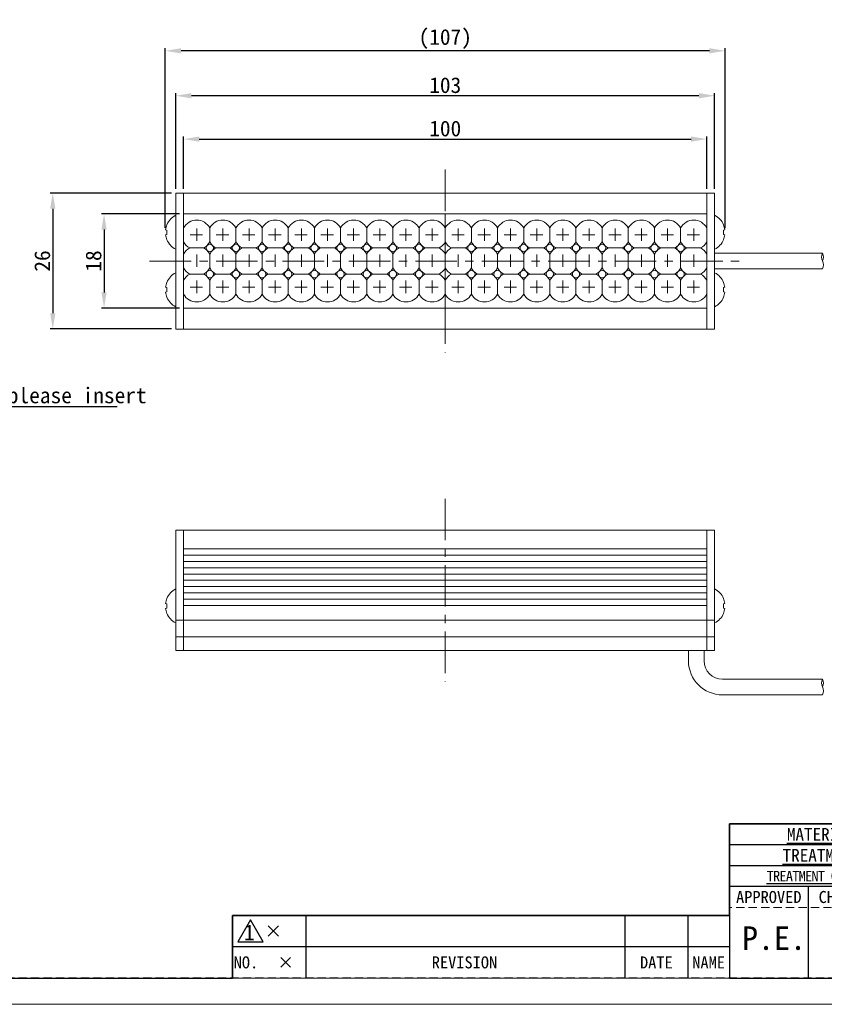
# Model space of a CAD drawing. Header units: millimetres. Extents: x -201 to 202, y 143 to 428.
# Tile 2 of 7: x -119 to 35, y 143 to 331. Entities that reach past the tile are written whole.
import ezdxf
from ezdxf import colors
from ezdxf.entities.mleader import LeaderData, LeaderLine
from ezdxf.enums import TextEntityAlignment as Align
from ezdxf.math import Vec2, Vec3

# ---------------------------------------------------------------- set-up
doc = ezdxf.new("R2010")
doc.units = ezdxf.units.MM
doc.header["$LTSCALE"] = 0.25
doc.linetypes.add('CENTER', pattern=[50.8, 31.75, -6.35, 6.35, -6.35])
doc.linetypes.add('HIDDEN', pattern=[9.525, 6.35, -3.175])
for name, color, linetype, lineweight in [('BASE', 7, 'Continuous', 20), ('CABLE', 7, 'Continuous', 20), ('CENTER', 1, 'CENTER', 9), ('DIMENSION', 6, 'Continuous', 9), ('LED LENS', 7, 'Continuous', 20), ('MXB8146', 7, 'Continuous', 20), ('SIDE PLATE', 7, 'Continuous', 20)]:
    doc.layers.add(name, color=color, linetype=linetype, lineweight=lineweight)
doc.layers.add('EMPTY LINE', color=252, linetype='Continuous', lineweight=0, plot=False)
doc.layers.add('FORM', color=7, linetype='Continuous')
doc.styles.add('VS Standard', font='msgothic.ttc', dxfattribs={"height": 3})
doc.styles.add('VS Standard(小)', font='txt', dxfattribs={"height": 2.4})
doc.dimstyles.new('VS Standard x1', dxfattribs={"dimtxt": 3, "dimasz": 3, "dimexe": 0.5, "dimexo": 0.8, "dimgap": 0.5, "dimtad": 3, "dimrnd": 0.0001, "dimzin": 9, "dimdsep": 46, "dimtxsty": 'VS Standard', "dimcen": 0, "dimaunit": 1, "dimadec": 0, "dimazin": 2, "dimtfac": 1, "dimtmove": 0, "dimatfit": 2, "dimfxl": 1, "dimtolj": 1, "dimtzin": 0, "dimarcsym": 0})

# ---------------------------------------------------------------- blocks, each defined once
blk = doc.blocks.new('表題欄金物用_ver2.0.0')
at = {"layer": 'FORM', "color": 0}
for p, q in [((-11, 40.5), (-191, 40.5)), ((-191, 40.5), (-191, 28.5)), ((-39, 36.5), (-191, 36.5)), ((-39, 32.5), (-191, 32.5)), ((-11, 28.5), (-191, 28.5)), ((-191, 28.5), (-191, 11)), ((-176, 28.5), (-176, 11)), ((-272, 23), (-286, 23)), ((-286, 23), (-286, 17)), ((-211, 23), (-272, 23)), ((-272, 23), (-272, 17)), ((-211, 23), (-211, 17)), ((-199, 23), (-211, 23)), ((-199, 23), (-199, 17)), ((-191, 23), (-199, 23)), ((-279.19, 21), (-277.19, 19)), ((-279.19, 19), (-277.19, 21)), ((-286, 17), (-286, 11)), ((-272, 17), (-286, 17)), ((-272, 17), (-272, 11)), ((-211, 17), (-272, 17)), ((-211, 17), (-211, 11)), ((-199, 17), (-211, 17)), ((-199, 17), (-199, 11)), ((-191, 17), (-199, 17)), ((-191, 11), (-11, 11))]:
    blk.add_line(p, q, dxfattribs=at)
at = {"layer": 'FORM', "color": 0, "linetype": 'HIDDEN', "lineweight": 9}
blk.add_line((-131, 24.5), (-191, 24.5), dxfattribs=at)
at = {"layer": 'FORM', "color": 0, "lineweight": 15}
blk.add_line((-191, 11), (-286, 11), dxfattribs=at)
at = {"layer": 'FORM', "color": 0}
blk.add_lwpolyline([(-282.58, 22.13), (-285.01, 17.93), (-280.16, 17.93)], close=True, dxfattribs=at)
at = {"layer": 'FORM', "color": 0, "attachment_point": 5}
for s, insert, char_height, width, style in [('{\\LMATERIAL}', (-173.5, 38.5), 2.4, 36.5, 'VS Standard(小)'), ('{\\LTREATMENT}', (-173.5, 34.5), 2.4, 36.5, 'VS Standard(小)'), ('{\\T0.9;\\LTREATMENT CONTACT}', (-173.5, 30.5), 2, 36.5, 'VS Standard(小)'), ('{\\fＭＳ ゴシック|b0|i0|c128|p49;APPROVED}', (-183.5, 26.5), 2.3, 15, 'VS Standard'), ('{\\fＭＳ ゴシック|b0|i0|c128|p49;CHECKED}', (-168.5, 26.5), 2.3, 15, 'VS Standard'), ('NO.', (-283.44, 14), 2.3, 14, 'VS Standard'), ('REVISION', (-241.67, 14), 2.3, 46, 'VS Standard'), ('{\\fMS Gothic|b0|i0|c128|p49;DATE}', (-204.99, 14), 2.3, 12, 'VS Standard'), ('NAME', (-195, 14), 2.3, 8, 'VS Standard'), ('\\pxi-3,l4,t4;×^I', (-276.99, 14), 2.3, 14, 'VS Standard')]:
    blk.add_mtext(s, dxfattribs=dict(at, insert=insert, char_height=char_height, width=width, style=style))
at = {"layer": 'FORM', "color": 0, "insert": (-282.79, 19.73), "char_height": 3, "attachment_point": 5, "style": 'VS Standard'}
blk.add_mtext('1', dxfattribs=at)
at = {"layer": 'FORM', "color": 0}
for tag, height, style, p in [('材料', 2.8, 'VS Standard', (-133, 38.5)), ('一般面取', 2.8, 'VS Standard', (-57, 38.5)), ('処理', 2.8, 'VS Standard', (-133, 34.5)), ('仕上', 2.8, 'VS Standard', (-57, 34.5)), ('処理接点', 2.8, 'VS Standard', (-133, 30.5)), ('偏芯', 2.8, 'VS Standard', (-57, 30.5)), ('一般公差', 2.4, 'VS Standard(小)', (-106, 26.31)), ('適用（機種名）', 3.6, 'VS Standard', (-44.75, 24.75)), ('角度', 2.4, 'VS Standard(小)', (-106, 21.94)), ('NAME', 3.5, 'VS Standard', (-44.75, 18.5)), ('SCALE', 2.4, 'VS Standard(小)', (-106, 17.56)), ('DRAW_NO.', 3.5, 'VS Standard', (-44.75, 13.5)), ('DATE', 2.4, 'VS Standard(小)', (-106, 13.19))]:
    blk.add_attdef(tag, text='', height=height, dxfattribs=dict(at, style=style)).set_placement(p, align=Align.MIDDLE_CENTER)
at = {"layer": 'FORM', "color": 0, "style": 'VS Standard'}
for tag, p in [('APPROVED', (-182.5, 15.06)), ('CHECKED', (-167.5, 15.18)), ('DESIGNED', (-152.5, 15.09)), ('DRAWN', (-137.5, 15.23))]:
    blk.add_attdef(tag, text='', height=4.5, dxfattribs=at).set_placement(p, align=Align.BOTTOM_CENTER)
blk = doc.blocks.new('*D108')
at = {"layer": 'Defpoints', "color": 0}
for p in [(12.15, 308.19), (-87.85, 297.88), (12.15, 297.88)]:
    blk.add_point(p, dxfattribs=at)
at = {"layer": 'DIMENSION', "color": 0, "lineweight": -2}
for p, q in [((-87.85, 298.68), (-87.85, 308.69)), ((-84.85, 308.19), (9.15, 308.19)), ((12.15, 298.68), (12.15, 308.69))]:
    blk.add_line(p, q, dxfattribs=at)
at = {"layer": 'DIMENSION', "color": 0}
for points in [[(-84.85, 308.69), (-84.85, 307.69), (-87.85, 308.19)], [(9.15, 307.69), (9.15, 308.69), (12.15, 308.19)]]:
    blk.add_solid(points, dxfattribs=at)
at = {"layer": 'DIMENSION', "color": 0, "insert": (-37.85, 310.19), "char_height": 3, "attachment_point": 5, "style": 'VS Standard'}
blk.add_mtext('\\A1;100', dxfattribs=at)
blk = doc.blocks.new('*D109')
at = {"layer": 'Defpoints', "color": 0}
for p in [(-89.35, 316.48), (-89.35, 297.88), (13.65, 297.88)]:
    blk.add_point(p, dxfattribs=at)
at = {"layer": 'DIMENSION', "color": 0, "lineweight": -2}
for p, q in [((-89.35, 298.68), (-89.35, 316.98)), ((10.65, 316.48), (-86.35, 316.48)), ((13.65, 298.68), (13.65, 316.98))]:
    blk.add_line(p, q, dxfattribs=at)
at = {"layer": 'DIMENSION', "color": 0}
for points in [[(-86.35, 316.98), (-86.35, 315.98), (-89.35, 316.48)], [(10.65, 315.98), (10.65, 316.98), (13.65, 316.48)]]:
    blk.add_solid(points, dxfattribs=at)
at = {"layer": 'DIMENSION', "color": 0, "insert": (-37.85, 318.48), "char_height": 3, "attachment_point": 5, "style": 'VS Standard'}
blk.add_mtext('\\A1;103', dxfattribs=at)
blk = doc.blocks.new('*D110')
at = {"layer": 'Defpoints', "color": 0}
for p in [(-91.35, 325.07), (-91.35, 290.42), (15.65, 290.39)]:
    blk.add_point(p, dxfattribs=at)
at = {"layer": 'DIMENSION', "color": 0, "lineweight": -2}
for p, q in [((-91.35, 291.22), (-91.35, 325.57)), ((12.65, 325.07), (-88.35, 325.07)), ((15.65, 291.19), (15.65, 325.57))]:
    blk.add_line(p, q, dxfattribs=at)
at = {"layer": 'DIMENSION', "color": 0}
for points in [[(-88.35, 325.57), (-88.35, 324.57), (-91.35, 325.07)], [(12.65, 324.57), (12.65, 325.57), (15.65, 325.07)]]:
    blk.add_solid(points, dxfattribs=at)
at = {"layer": 'DIMENSION', "color": 0, "insert": (-37.85, 327.32), "char_height": 3, "attachment_point": 5, "style": 'VS Standard'}
blk.add_mtext('\\A1;\\A1;(107)', dxfattribs=at)
blk = doc.blocks.new('*D111')
at = {"layer": 'Defpoints', "color": 0}
for p in [(-89.35, 297.88), (-112.86, 271.88), (-89.35, 271.88)]:
    blk.add_point(p, dxfattribs=at)
at = {"layer": 'DIMENSION', "color": 0, "lineweight": -2}
for p, q in [((-90.15, 297.88), (-113.36, 297.88)), ((-112.86, 294.88), (-112.86, 274.88)), ((-90.15, 271.88), (-113.36, 271.88))]:
    blk.add_line(p, q, dxfattribs=at)
at = {"layer": 'DIMENSION', "color": 0}
for points in [[(-112.36, 294.88), (-113.36, 294.88), (-112.86, 297.88)], [(-113.36, 274.88), (-112.36, 274.88), (-112.86, 271.88)]]:
    blk.add_solid(points, dxfattribs=at)
at = {"layer": 'DIMENSION', "color": 0, "insert": (-114.86, 284.88), "char_height": 3, "attachment_point": 5, "rotation": 90, "style": 'VS Standard'}
blk.add_mtext('\\A1;26', dxfattribs=at)
blk = doc.blocks.new('*D112')
at = {"layer": 'Defpoints', "color": 0}
for p in [(-87.85, 293.88), (-103.06, 275.88), (-87.85, 275.88)]:
    blk.add_point(p, dxfattribs=at)
at = {"layer": 'DIMENSION', "color": 0, "lineweight": -2}
for p, q in [((-88.65, 293.88), (-103.56, 293.88)), ((-103.06, 290.88), (-103.06, 278.88)), ((-88.65, 275.88), (-103.56, 275.88))]:
    blk.add_line(p, q, dxfattribs=at)
at = {"layer": 'DIMENSION', "color": 0}
for points in [[(-102.56, 290.88), (-103.56, 290.88), (-103.06, 293.88)], [(-103.56, 278.88), (-102.56, 278.88), (-103.06, 275.88)]]:
    blk.add_solid(points, dxfattribs=at)
at = {"layer": 'DIMENSION', "color": 0, "insert": (-105.06, 284.88), "char_height": 3, "attachment_point": 5, "rotation": 90, "style": 'VS Standard'}
blk.add_mtext('\\A1;18', dxfattribs=at)

msp = doc.modelspace()

# ---------------------------------------------------------------- linework, layer by layer
at = {"layer": 'BASE'}
for p, q in [((-87.851, 271.875), (-87.851, 297.875)), ((-87.851, 297.875), (12.149, 297.875)), ((-87.851, 297.875), (-87.851, 271.875)), ((12.149, 297.875), (12.149, 271.875)), ((12.149, 293.875), (-87.851, 293.875)), ((-37.851, 293.875), (-87.851, 293.875)), ((12.149, 293.875), (-37.851, 293.875)), ((-87.851, 275.875), (12.149, 275.875)), ((-87.851, 275.875), (-37.851, 275.875)), ((-37.851, 275.875), (12.149, 275.875)), ((12.149, 271.875), (-87.851, 271.875)), ((-87.851, 233.422), (12.149, 233.422)), ((-87.851, 210.422), (-87.851, 233.422)), ((-87.851, 233.422), (-87.851, 210.422)), ((12.149, 233.422), (12.149, 210.422)), ((12.149, 233.422), (12.149, 210.422)), ((12.149, 229.822), (-87.851, 229.822)), ((-87.851, 228.622), (12.149, 228.622)), ((12.149, 227.422), (-87.851, 227.422)), ((-87.851, 226.222), (12.149, 226.222)), ((12.149, 225.022), (-87.851, 225.022)), ((-87.851, 223.822), (12.149, 223.822)), ((12.149, 222.622), (-87.851, 222.622)), ((-87.851, 221.422), (12.149, 221.422)), ((12.149, 220.222), (-87.851, 220.222)), ((-87.851, 219.022), (12.149, 219.022)), ((12.149, 216.222), (-87.851, 216.222)), ((-87.851, 213.022), (12.149, 213.022)), ((12.149, 210.422), (-87.851, 210.422))]:
    msp.add_line(p, q, dxfattribs=at)
at = {"layer": 'CABLE'}
for p, q in [((34.26, 286.375), (13.649, 286.375)), ((13.649, 283.375), (34.26, 283.375)), ((8.649, 210.422), (8.649, 208.422)), ((11.649, 208.422), (11.649, 210.422)), ((34.26, 204.922), (15.149, 204.922)), ((15.148, 201.922), (34.26, 201.922))]:
    msp.add_line(p, q, dxfattribs=at)
for centre, radius, start, end in [((35.526, 285.638), 1.465, 149.79641, 210.20359), ((32.994, 285.638), 1.465, 329.79641, 30.20359), ((32.898, 284.138), 1.562, 330.75212, 29.24788), ((15.149, 208.422), 6.5, 180, 270), ((15.149, 208.422), 3.5, 180, 270), ((35.526, 204.185), 1.465, 149.79641, 210.20359), ((32.994, 204.185), 1.465, 329.79641, 30.20359), ((32.898, 202.685), 1.562, 330.75211, 29.24789)]:
    msp.add_arc(centre, radius, start, end, dxfattribs=at)
at = {"layer": 'CENTER'}
for p, q in [((-37.851, 302.375), (-37.851, 267.375)), ((-94.351, 284.875), (18.649, 284.875)), ((-37.851, 239.422), (-37.851, 204.422))]:
    msp.add_line(p, q, dxfattribs=at)
at = {"layer": 'CENTER', "ltscale": 0.3}
for p, q in [((-85.351, 291.125), (-85.351, 288.625)), ((-80.351, 291.125), (-80.351, 288.625)), ((-75.351, 291.125), (-75.351, 288.625)), ((-70.351, 291.125), (-70.351, 288.625)), ((-65.351, 291.125), (-65.351, 288.625)), ((-60.351, 291.125), (-60.351, 288.625)), ((-55.351, 291.125), (-55.351, 288.625)), ((-50.351, 291.125), (-50.351, 288.625)), ((-45.351, 291.125), (-45.351, 288.625)), ((-40.351, 291.125), (-40.351, 288.625)), ((-35.351, 291.125), (-35.351, 288.625)), ((-30.351, 291.125), (-30.351, 288.625)), ((-25.351, 291.125), (-25.351, 288.625)), ((-20.351, 291.125), (-20.351, 288.625)), ((-15.351, 291.125), (-15.351, 288.625)), ((-10.351, 291.125), (-10.351, 288.625)), ((-5.351, 291.125), (-5.351, 288.625)), ((-0.351, 291.125), (-0.351, 288.625)), ((4.649, 291.125), (4.649, 288.625)), ((9.649, 291.125), (9.649, 288.625)), ((-86.601, 289.875), (-84.101, 289.875)), ((-81.601, 289.875), (-79.101, 289.875)), ((-76.601, 289.875), (-74.101, 289.875)), ((-71.601, 289.875), (-69.101, 289.875)), ((-66.601, 289.875), (-64.101, 289.875)), ((-61.601, 289.875), (-59.101, 289.875)), ((-56.601, 289.875), (-54.101, 289.875)), ((-51.601, 289.875), (-49.101, 289.875)), ((-46.601, 289.875), (-44.101, 289.875)), ((-41.601, 289.875), (-39.101, 289.875)), ((-36.601, 289.875), (-34.101, 289.875)), ((-31.601, 289.875), (-29.101, 289.875)), ((-26.601, 289.875), (-24.101, 289.875)), ((-21.601, 289.875), (-19.101, 289.875)), ((-16.601, 289.875), (-14.101, 289.875)), ((-11.601, 289.875), (-9.101, 289.875)), ((-6.601, 289.875), (-4.101, 289.875)), ((-1.601, 289.875), (0.899, 289.875)), ((3.399, 289.875), (5.899, 289.875)), ((8.399, 289.875), (10.899, 289.875)), ((-85.351, 286.125), (-85.351, 283.625)), ((-80.351, 286.125), (-80.351, 283.625)), ((-75.351, 286.125), (-75.351, 283.625)), ((-70.351, 286.125), (-70.351, 283.625)), ((-65.351, 286.125), (-65.351, 283.625)), ((-60.351, 286.125), (-60.351, 283.625)), ((-55.351, 286.125), (-55.351, 283.625)), ((-50.351, 286.125), (-50.351, 283.625)), ((-45.351, 286.125), (-45.351, 283.625)), ((-40.351, 286.125), (-40.351, 283.625)), ((-35.351, 286.125), (-35.351, 283.625)), ((-30.351, 286.125), (-30.351, 283.625)), ((-25.351, 286.125), (-25.351, 283.625)), ((-20.351, 286.125), (-20.351, 283.625)), ((-15.351, 286.125), (-15.351, 283.625)), ((-10.351, 286.125), (-10.351, 283.625)), ((-5.351, 286.125), (-5.351, 283.625)), ((-0.351, 286.125), (-0.351, 283.625)), ((4.649, 286.125), (4.649, 283.625)), ((9.649, 286.125), (9.649, 283.625)), ((-85.351, 281.125), (-85.351, 278.625)), ((-80.351, 281.125), (-80.351, 278.625)), ((-75.351, 281.125), (-75.351, 278.625)), ((-70.351, 281.125), (-70.351, 278.625)), ((-65.351, 281.125), (-65.351, 278.625)), ((-60.351, 281.125), (-60.351, 278.625)), ((-55.351, 281.125), (-55.351, 278.625)), ((-50.351, 281.125), (-50.351, 278.625)), ((-45.351, 281.125), (-45.351, 278.625)), ((-40.351, 281.125), (-40.351, 278.625)), ((-35.351, 281.125), (-35.351, 278.625)), ((-30.351, 281.125), (-30.351, 278.625)), ((-25.351, 281.125), (-25.351, 278.625)), ((-20.351, 281.125), (-20.351, 278.625)), ((-15.351, 281.125), (-15.351, 278.625)), ((-10.351, 281.125), (-10.351, 278.625)), ((-5.351, 281.125), (-5.351, 278.625)), ((-0.351, 281.125), (-0.351, 278.625)), ((4.649, 281.125), (4.649, 278.625)), ((9.649, 281.125), (9.649, 278.625)), ((-86.601, 279.875), (-84.101, 279.875)), ((-81.601, 279.875), (-79.101, 279.875)), ((-76.601, 279.875), (-74.101, 279.875)), ((-71.601, 279.875), (-69.101, 279.875)), ((-66.601, 279.875), (-64.101, 279.875)), ((-61.601, 279.875), (-59.101, 279.875)), ((-56.601, 279.875), (-54.101, 279.875)), ((-51.601, 279.875), (-49.101, 279.875)), ((-46.601, 279.875), (-44.101, 279.875)), ((-41.601, 279.875), (-39.101, 279.875)), ((-36.601, 279.875), (-34.101, 279.875)), ((-31.601, 279.875), (-29.101, 279.875)), ((-26.601, 279.875), (-24.101, 279.875)), ((-21.601, 279.875), (-19.101, 279.875)), ((-16.601, 279.875), (-14.101, 279.875)), ((-11.601, 279.875), (-9.101, 279.875)), ((-6.601, 279.875), (-4.101, 279.875)), ((-1.601, 279.875), (0.899, 279.875)), ((3.399, 279.875), (5.899, 279.875)), ((8.399, 279.875), (10.899, 279.875))]:
    msp.add_line(p, q, dxfattribs=at)
at = {"layer": 'EMPTY LINE'}
msp.add_line((-201.5, 142.75), (201.5, 142.75), dxfattribs=at)
at = {"layer": 'FORM', "linetype": 'HIDDEN'}
msp.add_lwpolyline([(-196.5, 422.75), (196.5, 422.75), (196.5, 147.75), (-196.5, 147.75)], close=True, dxfattribs=at)
at = {"layer": 'FORM'}
msp.add_lwpolyline([(-196.5, 422.75), (-196.5, 147.75), (-78.5, 147.75), (-78.5, 159.75), (16.5, 159.75), (16.5, 177.25), (196.5, 177.25), (196.5, 422.75), (-196.5, 422.75)], close=True, dxfattribs=at)
at = {"layer": 'LED LENS'}
for p, q in [((-87.851, 293.875), (-87.851, 275.875)), ((-87.851, 293.875), (-87.851, 275.875)), ((-87.851, 293.875), (-87.851, 291.198)), ((-37.851, 293.875), (-37.851, 275.875)), ((-37.851, 293.875), (-37.851, 275.875)), ((-37.851, 291.198), (-37.851, 293.875)), ((-37.851, 293.875), (-37.851, 275.875)), ((-37.851, 293.875), (-37.851, 275.875)), ((-37.851, 293.875), (-37.851, 291.198)), ((12.149, 291.198), (12.149, 293.875)), ((-87.851, 288.553), (-87.851, 291.198)), ((-82.851, 291.198), (-82.851, 289.875)), ((-77.851, 291.198), (-77.851, 289.875)), ((-72.851, 291.198), (-72.851, 289.875)), ((-67.851, 291.198), (-67.851, 289.875)), ((-62.851, 291.198), (-62.851, 289.875)), ((-57.851, 291.198), (-57.851, 289.875)), ((-52.851, 291.198), (-52.851, 289.875)), ((-47.851, 291.198), (-47.851, 289.875)), ((-42.851, 291.198), (-42.851, 289.875)), ((-37.851, 291.198), (-37.851, 289.875)), ((-37.851, 288.553), (-37.851, 291.198)), ((-32.851, 291.198), (-32.851, 289.875)), ((-27.851, 291.198), (-27.851, 289.875)), ((-22.851, 291.198), (-22.851, 289.875)), ((-17.851, 291.198), (-17.851, 289.875)), ((-12.851, 291.198), (-12.851, 289.875)), ((-7.851, 291.198), (-7.851, 289.875)), ((-2.851, 291.198), (-2.851, 289.875)), ((2.149, 291.198), (2.149, 289.875)), ((7.149, 291.198), (7.149, 289.875)), ((12.149, 291.198), (12.149, 289.875)), ((-87.851, 288.553), (-87.851, 286.198)), ((-82.851, 289.875), (-82.851, 288.553)), ((-77.851, 289.875), (-77.851, 288.553)), ((-72.851, 289.875), (-72.851, 288.553)), ((-67.851, 289.875), (-67.851, 288.553)), ((-62.851, 289.875), (-62.851, 288.553)), ((-57.851, 289.875), (-57.851, 288.553)), ((-52.851, 289.875), (-52.851, 288.553)), ((-47.851, 289.875), (-47.851, 288.553)), ((-42.851, 289.875), (-42.851, 288.553)), ((-37.851, 289.875), (-37.851, 288.553)), ((-37.851, 286.198), (-37.851, 288.553)), ((-37.851, 288.553), (-37.851, 286.198)), ((-32.851, 289.875), (-32.851, 288.553)), ((-27.851, 289.875), (-27.851, 288.553)), ((-22.851, 289.875), (-22.851, 288.553)), ((-17.851, 289.875), (-17.851, 288.553)), ((-12.851, 289.875), (-12.851, 288.553)), ((-7.851, 289.875), (-7.851, 288.553)), ((-2.851, 289.875), (-2.851, 288.553)), ((2.149, 289.875), (2.149, 288.553)), ((7.149, 289.875), (7.149, 288.553)), ((12.149, 289.875), (12.149, 288.553)), ((12.149, 286.198), (12.149, 288.553)), ((-87.851, 283.553), (-87.851, 286.198)), ((-86.674, 287.375), (-84.028, 287.375)), ((-82.851, 286.198), (-82.851, 284.875)), ((-81.674, 287.375), (-79.028, 287.375)), ((-77.851, 286.198), (-77.851, 284.875)), ((-76.674, 287.375), (-74.028, 287.375)), ((-72.851, 286.198), (-72.851, 284.875)), ((-71.674, 287.375), (-69.028, 287.375)), ((-67.851, 286.198), (-67.851, 284.875)), ((-66.674, 287.375), (-64.028, 287.375)), ((-62.851, 286.198), (-62.851, 284.875)), ((-61.674, 287.375), (-59.028, 287.375)), ((-57.851, 286.198), (-57.851, 284.875)), ((-56.674, 287.375), (-54.028, 287.375)), ((-52.851, 286.198), (-52.851, 284.875)), ((-51.674, 287.375), (-49.028, 287.375)), ((-47.851, 286.198), (-47.851, 284.875)), ((-46.674, 287.375), (-44.028, 287.375)), ((-42.851, 286.198), (-42.851, 284.875)), ((-41.674, 287.375), (-39.028, 287.375)), ((-37.851, 286.198), (-37.851, 284.875)), ((-37.851, 283.553), (-37.851, 286.198)), ((-36.674, 287.375), (-34.028, 287.375)), ((-32.851, 286.198), (-32.851, 284.875)), ((-31.674, 287.375), (-29.028, 287.375)), ((-27.851, 286.198), (-27.851, 284.875)), ((-26.674, 287.375), (-24.028, 287.375)), ((-22.851, 286.198), (-22.851, 284.875)), ((-21.674, 287.375), (-19.028, 287.375)), ((-17.851, 286.198), (-17.851, 284.875)), ((-16.674, 287.375), (-14.028, 287.375)), ((-12.851, 286.198), (-12.851, 284.875)), ((-11.674, 287.375), (-9.028, 287.375)), ((-7.851, 286.198), (-7.851, 284.875)), ((-6.674, 287.375), (-4.028, 287.375)), ((-2.851, 286.198), (-2.851, 284.875)), ((-1.674, 287.375), (0.972, 287.375)), ((2.149, 286.198), (2.149, 284.875)), ((3.326, 287.375), (5.972, 287.375)), ((7.149, 286.198), (7.149, 284.875)), ((8.326, 287.375), (10.972, 287.375)), ((12.149, 286.198), (12.149, 284.875)), ((-82.851, 284.875), (-82.851, 283.553)), ((-77.851, 284.875), (-77.851, 283.553)), ((-72.851, 284.875), (-72.851, 283.553)), ((-67.851, 284.875), (-67.851, 283.553)), ((-62.851, 284.875), (-62.851, 283.553)), ((-57.851, 284.875), (-57.851, 283.553)), ((-52.851, 284.875), (-52.851, 283.553)), ((-47.851, 284.875), (-47.851, 283.553)), ((-42.851, 284.875), (-42.851, 283.553)), ((-37.851, 284.875), (-37.851, 283.553)), ((-32.851, 284.875), (-32.851, 283.553)), ((-27.851, 284.875), (-27.851, 283.553)), ((-22.851, 284.875), (-22.851, 283.553)), ((-17.851, 284.875), (-17.851, 283.553)), ((-12.851, 284.875), (-12.851, 283.553)), ((-7.851, 284.875), (-7.851, 283.553)), ((-2.851, 284.875), (-2.851, 283.553)), ((2.149, 284.875), (2.149, 283.553)), ((7.149, 284.875), (7.149, 283.553)), ((12.149, 284.875), (12.149, 283.553)), ((-87.851, 283.553), (-87.851, 281.198)), ((-37.851, 281.198), (-37.851, 283.553)), ((-37.851, 283.553), (-37.851, 281.198)), ((12.149, 281.198), (12.149, 283.553)), ((-87.851, 278.553), (-87.851, 281.198)), ((-84.028, 282.375), (-86.674, 282.375)), ((-82.851, 279.875), (-82.851, 281.198)), ((-81.674, 282.375), (-79.028, 282.375)), ((-77.851, 281.198), (-77.851, 279.875)), ((-76.674, 282.375), (-74.028, 282.375)), ((-72.851, 281.198), (-72.851, 279.875)), ((-71.674, 282.375), (-69.028, 282.375)), ((-67.851, 281.198), (-67.851, 279.875)), ((-66.674, 282.375), (-64.028, 282.375)), ((-62.851, 281.198), (-62.851, 279.875)), ((-61.674, 282.375), (-59.028, 282.375)), ((-57.851, 281.198), (-57.851, 279.875)), ((-56.674, 282.375), (-54.028, 282.375)), ((-52.851, 281.198), (-52.851, 279.875)), ((-51.674, 282.375), (-49.028, 282.375)), ((-47.851, 281.198), (-47.851, 279.875)), ((-46.674, 282.375), (-44.028, 282.375)), ((-42.851, 281.198), (-42.851, 279.875)), ((-41.674, 282.375), (-39.028, 282.375)), ((-37.851, 281.198), (-37.851, 279.875)), ((-37.851, 278.553), (-37.851, 281.198)), ((-34.028, 282.375), (-36.674, 282.375)), ((-32.851, 279.875), (-32.851, 281.198)), ((-31.674, 282.375), (-29.028, 282.375)), ((-27.851, 281.198), (-27.851, 279.875)), ((-26.674, 282.375), (-24.028, 282.375)), ((-22.851, 281.198), (-22.851, 279.875)), ((-21.674, 282.375), (-19.028, 282.375)), ((-17.851, 281.198), (-17.851, 279.875)), ((-16.674, 282.375), (-14.028, 282.375)), ((-12.851, 281.198), (-12.851, 279.875)), ((-11.674, 282.375), (-9.028, 282.375)), ((-7.851, 281.198), (-7.851, 279.875)), ((-6.674, 282.375), (-4.028, 282.375)), ((-2.851, 281.198), (-2.851, 279.875)), ((-1.674, 282.375), (0.972, 282.375)), ((2.149, 281.198), (2.149, 279.875)), ((3.326, 282.375), (5.972, 282.375)), ((7.149, 281.198), (7.149, 279.875)), ((8.326, 282.375), (10.972, 282.375)), ((12.149, 281.198), (12.149, 279.875)), ((-82.851, 278.553), (-82.851, 279.875)), ((-77.851, 279.875), (-77.851, 278.553)), ((-72.851, 279.875), (-72.851, 278.553)), ((-67.851, 279.875), (-67.851, 278.553)), ((-62.851, 279.875), (-62.851, 278.553)), ((-57.851, 279.875), (-57.851, 278.553)), ((-52.851, 279.875), (-52.851, 278.553)), ((-47.851, 279.875), (-47.851, 278.553)), ((-42.851, 279.875), (-42.851, 278.553)), ((-37.851, 279.875), (-37.851, 278.553)), ((-32.851, 278.553), (-32.851, 279.875)), ((-27.851, 279.875), (-27.851, 278.553)), ((-22.851, 279.875), (-22.851, 278.553)), ((-17.851, 279.875), (-17.851, 278.553)), ((-12.851, 279.875), (-12.851, 278.553)), ((-7.851, 279.875), (-7.851, 278.553)), ((-2.851, 279.875), (-2.851, 278.553)), ((2.149, 279.875), (2.149, 278.553)), ((7.149, 279.875), (7.149, 278.553)), ((12.149, 279.875), (12.149, 278.553)), ((-87.851, 278.553), (-87.851, 275.875)), ((-37.851, 275.875), (-37.851, 278.553)), ((-37.851, 278.553), (-37.851, 275.875)), ((12.149, 275.875), (12.149, 278.553))]:
    msp.add_line(p, q, dxfattribs=at)
for centre in [(-82.851, 287.375), (-77.851, 287.375), (-72.851, 287.375), (-67.851, 287.375), (-62.851, 287.375), (-57.851, 287.375), (-52.851, 287.375), (-47.851, 287.375), (-42.851, 287.375), (-32.851, 287.375), (-27.851, 287.375), (-22.851, 287.375), (-17.851, 287.375), (-12.851, 287.375), (-7.851, 287.375), (-2.851, 287.375), (2.149, 287.375), (7.149, 287.375), (-82.851, 282.375), (-77.851, 282.375), (-72.851, 282.375), (-67.851, 282.375), (-62.851, 282.375), (-57.851, 282.375), (-52.851, 282.375), (-47.851, 282.375), (-42.851, 282.375), (-32.851, 282.375), (-27.851, 282.375), (-22.851, 282.375), (-17.851, 282.375), (-12.851, 282.375), (-7.851, 282.375), (-2.851, 282.375), (2.149, 282.375), (7.149, 282.375)]:
    msp.add_circle(centre, 0.7, dxfattribs=at)
for centre, start, end in [((-85.351, 289.875), 27.88557, 152.11443), ((-80.351, 289.875), 27.88557, 152.11443), ((-75.351, 289.875), 27.88557, 152.11443), ((-70.351, 289.875), 27.88557, 152.11443), ((-65.351, 289.875), 27.88557, 152.11443), ((-60.351, 289.875), 27.88557, 152.11443), ((-55.351, 289.875), 27.88557, 152.11443), ((-50.351, 289.875), 27.88557, 152.11443), ((-45.351, 289.875), 27.88557, 152.11443), ((-40.351, 289.875), 27.88557, 152.11443), ((-35.351, 289.875), 27.88557, 152.11443), ((-30.351, 289.875), 27.88557, 152.11443), ((-25.351, 289.875), 27.88557, 152.11443), ((-20.351, 289.875), 27.88557, 152.11443), ((-15.351, 289.875), 27.88557, 152.11443), ((-10.351, 289.875), 27.88557, 152.11443), ((-5.351, 289.875), 27.88557, 152.11443), ((-0.351, 289.875), 27.88557, 152.11443), ((4.649, 289.875), 27.88557, 152.11443), ((9.649, 289.875), 27.88557, 152.11443), ((-85.351, 289.875), 207.88557, 242.11443), ((-85.351, 289.875), 315, 332.11443), ((-80.351, 289.875), 207.88557, 225), ((-80.351, 289.875), 315, 332.11443), ((-75.351, 289.875), 207.88557, 225), ((-75.351, 289.875), 315, 332.11443), ((-70.351, 289.875), 207.88557, 225), ((-70.351, 289.875), 315, 332.11443), ((-65.351, 289.875), 207.88557, 225), ((-65.351, 289.875), 315, 332.11443), ((-60.351, 289.875), 207.88557, 225), ((-60.351, 289.875), 315, 332.11443), ((-55.351, 289.875), 207.88557, 225), ((-55.351, 289.875), 315, 332.11443), ((-50.351, 289.875), 207.88557, 225), ((-50.351, 289.875), 315, 332.11443), ((-45.351, 289.875), 207.88557, 225), ((-45.351, 289.875), 315, 332.11443), ((-40.351, 289.875), 207.88557, 225), ((-40.351, 289.875), 297.88557, 332.11443), ((-35.351, 289.875), 207.88557, 242.11443), ((-35.351, 289.875), 315, 332.11443), ((-30.351, 289.875), 207.88557, 225), ((-30.351, 289.875), 315, 332.11443), ((-25.351, 289.875), 207.88557, 225), ((-25.351, 289.875), 315, 332.11443), ((-20.351, 289.875), 207.88557, 225), ((-20.351, 289.875), 315, 332.11443), ((-15.351, 289.875), 207.88557, 225), ((-15.351, 289.875), 315, 332.11443), ((-10.351, 289.875), 207.88557, 225), ((-10.351, 289.875), 315, 332.11443), ((-5.351, 289.875), 207.88557, 225), ((-5.351, 289.875), 315, 332.11443), ((-0.351, 289.875), 207.88557, 225), ((-0.351, 289.875), 315, 332.11443), ((4.649, 289.875), 207.88557, 225), ((4.649, 289.875), 315, 332.11443), ((9.649, 289.875), 207.88557, 225), ((9.649, 289.875), 297.88557, 332.11443), ((-85.351, 284.875), 117.88557, 152.11443), ((-85.351, 289.875), 297.88557, 315), ((-85.351, 284.875), 45, 62.11443), ((-85.351, 284.875), 27.88557, 45), ((-80.351, 284.875), 135, 152.11443), ((-80.351, 289.875), 225, 242.11443), ((-80.351, 284.875), 117.88557, 135), ((-80.351, 289.875), 297.88557, 315), ((-80.351, 284.875), 45, 62.11443), ((-80.351, 284.875), 27.88557, 45), ((-75.351, 284.875), 135, 152.11443), ((-75.351, 289.875), 225, 242.11443), ((-75.351, 284.875), 117.88557, 135), ((-75.351, 289.875), 297.88557, 315), ((-75.351, 284.875), 45, 62.11443), ((-75.351, 284.875), 27.88557, 45), ((-70.351, 284.875), 135, 152.11443), ((-70.351, 289.875), 225, 242.11443), ((-70.351, 284.875), 117.88557, 135), ((-70.351, 289.875), 297.88557, 315), ((-70.351, 284.875), 45, 62.11443), ((-70.351, 284.875), 27.88557, 45), ((-65.351, 284.875), 135, 152.11443), ((-65.351, 289.875), 225, 242.11443), ((-65.351, 284.875), 117.88557, 135), ((-65.351, 289.875), 297.88557, 315), ((-65.351, 284.875), 45, 62.11443), ((-65.351, 284.875), 27.88557, 45), ((-60.351, 284.875), 135, 152.11443), ((-60.351, 289.875), 225, 242.11443), ((-60.351, 284.875), 117.88557, 135), ((-60.351, 289.875), 297.88557, 315), ((-60.351, 284.875), 45, 62.11443), ((-60.351, 284.875), 27.88557, 45), ((-55.351, 284.875), 135, 152.11443), ((-55.351, 289.875), 225, 242.11443), ((-55.351, 284.875), 117.88557, 135), ((-55.351, 289.875), 297.88557, 315), ((-55.351, 284.875), 45, 62.11443), ((-55.351, 284.875), 27.88557, 45), ((-50.351, 284.875), 135, 152.11443), ((-50.351, 289.875), 225, 242.11443), ((-50.351, 284.875), 117.88557, 135), ((-50.351, 289.875), 297.88557, 315), ((-50.351, 284.875), 45, 62.11443), ((-50.351, 284.875), 27.88557, 45), ((-45.351, 284.875), 135, 152.11443), ((-45.351, 289.875), 225, 242.11443), ((-45.351, 284.875), 117.88557, 135), ((-45.351, 289.875), 297.88557, 315), ((-45.351, 284.875), 45, 62.11443), ((-45.351, 284.875), 27.88557, 45), ((-40.351, 284.875), 135, 152.11443), ((-40.351, 289.875), 225, 242.11443), ((-40.351, 284.875), 117.88557, 135), ((-40.351, 284.875), 27.88557, 62.11443), ((-35.351, 284.875), 117.88557, 152.11443), ((-35.351, 289.875), 297.88557, 315), ((-35.351, 284.875), 45, 62.11443), ((-35.351, 284.875), 27.88557, 45), ((-30.351, 284.875), 135, 152.11443), ((-30.351, 289.875), 225, 242.11443), ((-30.351, 284.875), 117.88557, 135), ((-30.351, 289.875), 297.88557, 315), ((-30.351, 284.875), 45, 62.11443), ((-30.351, 284.875), 27.88557, 45), ((-25.351, 284.875), 135, 152.11443), ((-25.351, 289.875), 225, 242.11443), ((-25.351, 284.875), 117.88557, 135), ((-25.351, 289.875), 297.88557, 315), ((-25.351, 284.875), 45, 62.11443), ((-25.351, 284.875), 27.88557, 45), ((-20.351, 284.875), 135, 152.11443), ((-20.351, 289.875), 225, 242.11443), ((-20.351, 284.875), 117.88557, 135), ((-20.351, 289.875), 297.88557, 315), ((-20.351, 284.875), 45, 62.11443), ((-20.351, 284.875), 27.88557, 45), ((-15.351, 284.875), 135, 152.11443), ((-15.351, 289.875), 225, 242.11443), ((-15.351, 284.875), 117.88557, 135), ((-15.351, 289.875), 297.88557, 315), ((-15.351, 284.875), 45, 62.11443), ((-15.351, 284.875), 27.88557, 45), ((-10.351, 284.875), 135, 152.11443), ((-10.351, 289.875), 225, 242.11443), ((-10.351, 284.875), 117.88557, 135), ((-10.351, 289.875), 297.88557, 315), ((-10.351, 284.875), 45, 62.11443), ((-10.351, 284.875), 27.88557, 45), ((-5.351, 284.875), 135, 152.11443), ((-5.351, 289.875), 225, 242.11443), ((-5.351, 284.875), 117.88557, 135), ((-5.351, 289.875), 297.88557, 315), ((-5.351, 284.875), 45, 62.11443), ((-5.351, 284.875), 27.88557, 45), ((-0.351, 284.875), 135, 152.11443), ((-0.351, 289.875), 225, 242.11443), ((-0.351, 284.875), 117.88557, 135), ((-0.351, 289.875), 297.88557, 315), ((-0.351, 284.875), 45, 62.11443), ((-0.351, 284.875), 27.88557, 45), ((4.649, 284.875), 135, 152.11443), ((4.649, 289.875), 225, 242.11443), ((4.649, 284.875), 117.88557, 135), ((4.649, 289.875), 297.88557, 315), ((4.649, 284.875), 45, 62.11443), ((4.649, 284.875), 27.88557, 45), ((9.649, 284.875), 135, 152.11443), ((9.649, 289.875), 225, 242.11443), ((9.649, 284.875), 117.88557, 135), ((9.649, 284.875), 27.88557, 62.11443), ((-85.351, 284.875), 207.88557, 242.11443), ((-85.351, 284.875), 297.88557, 315), ((-85.351, 284.875), 315, 332.11443), ((-80.351, 284.875), 207.88557, 225), ((-80.351, 284.875), 225, 242.11443), ((-80.351, 284.875), 297.88557, 315), ((-80.351, 284.875), 315, 332.11443), ((-75.351, 284.875), 207.88557, 225), ((-75.351, 284.875), 225, 242.11443), ((-75.351, 284.875), 297.88557, 315), ((-75.351, 284.875), 315, 332.11443), ((-70.351, 284.875), 207.88557, 225), ((-70.351, 284.875), 225, 242.11443), ((-70.351, 284.875), 297.88557, 315), ((-70.351, 284.875), 315, 332.11443), ((-65.351, 284.875), 207.88557, 225), ((-65.351, 284.875), 225, 242.11443), ((-65.351, 284.875), 297.88557, 315), ((-65.351, 284.875), 315, 332.11443), ((-60.351, 284.875), 207.88557, 225), ((-60.351, 284.875), 225, 242.11443), ((-60.351, 284.875), 297.88557, 315), ((-60.351, 284.875), 315, 332.11443), ((-55.351, 284.875), 207.88557, 225), ((-55.351, 284.875), 225, 242.11443), ((-55.351, 284.875), 297.88557, 315), ((-55.351, 284.875), 315, 332.11443), ((-50.351, 284.875), 207.88557, 225), ((-50.351, 284.875), 225, 242.11443), ((-50.351, 284.875), 297.88557, 315), ((-50.351, 284.875), 315, 332.11443), ((-45.351, 284.875), 207.88557, 225), ((-45.351, 284.875), 225, 242.11443), ((-45.351, 284.875), 297.88557, 315), ((-45.351, 284.875), 315, 332.11443), ((-40.351, 284.875), 207.88557, 225), ((-40.351, 284.875), 225, 242.11443), ((-40.351, 284.875), 297.88557, 332.11443), ((-35.351, 284.875), 207.88557, 242.11443), ((-35.351, 284.875), 297.88557, 315), ((-35.351, 284.875), 315, 332.11443), ((-30.351, 284.875), 207.88557, 225), ((-30.351, 284.875), 225, 242.11443), ((-30.351, 284.875), 297.88557, 315), ((-30.351, 284.875), 315, 332.11443), ((-25.351, 284.875), 207.88557, 225), ((-25.351, 284.875), 225, 242.11443), ((-25.351, 284.875), 297.88557, 315), ((-25.351, 284.875), 315, 332.11443), ((-20.351, 284.875), 207.88557, 225), ((-20.351, 284.875), 225, 242.11443), ((-20.351, 284.875), 297.88557, 315), ((-20.351, 284.875), 315, 332.11443), ((-15.351, 284.875), 207.88557, 225), ((-15.351, 284.875), 225, 242.11443), ((-15.351, 284.875), 297.88557, 315), ((-15.351, 284.875), 315, 332.11443), ((-10.351, 284.875), 207.88557, 225), ((-10.351, 284.875), 225, 242.11443), ((-10.351, 284.875), 297.88557, 315), ((-10.351, 284.875), 315, 332.11443), ((-5.351, 284.875), 207.88557, 225), ((-5.351, 284.875), 225, 242.11443), ((-5.351, 284.875), 297.88557, 315), ((-5.351, 284.875), 315, 332.11443), ((-0.351, 284.875), 207.88557, 225), ((-0.351, 284.875), 225, 242.11443), ((-0.351, 284.875), 297.88557, 315), ((-0.351, 284.875), 315, 332.11443), ((4.649, 284.875), 207.88557, 225), ((4.649, 284.875), 225, 242.11443), ((4.649, 284.875), 297.88557, 315), ((4.649, 284.875), 315, 332.11443), ((9.649, 284.875), 207.88557, 225), ((9.649, 284.875), 225, 242.11443), ((9.649, 284.875), 297.88557, 332.11443), ((-85.351, 279.875), 117.88557, 152.11443), ((-85.351, 279.875), 45, 62.11443), ((-85.351, 279.875), 27.88557, 45), ((-80.351, 279.875), 135, 152.11443), ((-80.351, 279.875), 117.88557, 135), ((-80.351, 279.875), 45, 62.11443), ((-80.351, 279.875), 27.88557, 45), ((-75.351, 279.875), 135, 152.11443), ((-75.351, 279.875), 117.88557, 135), ((-75.351, 279.875), 45, 62.11443), ((-75.351, 279.875), 27.88557, 45), ((-70.351, 279.875), 135, 152.11443), ((-70.351, 279.875), 117.88557, 135), ((-70.351, 279.875), 45, 62.11443), ((-70.351, 279.875), 27.88557, 45), ((-65.351, 279.875), 135, 152.11443), ((-65.351, 279.875), 117.88557, 135), ((-65.351, 279.875), 45, 62.11443), ((-65.351, 279.875), 27.88557, 45), ((-60.351, 279.875), 135, 152.11443), ((-60.351, 279.875), 117.88557, 135), ((-60.351, 279.875), 45, 62.11443), ((-60.351, 279.875), 27.88557, 45), ((-55.351, 279.875), 135, 152.11443), ((-55.351, 279.875), 117.88557, 135), ((-55.351, 279.875), 45, 62.11443), ((-55.351, 279.875), 27.88557, 45), ((-50.351, 279.875), 135, 152.11443), ((-50.351, 279.875), 117.88557, 135), ((-50.351, 279.875), 45, 62.11443), ((-50.351, 279.875), 27.88557, 45), ((-45.351, 279.875), 135, 152.11443), ((-45.351, 279.875), 117.88557, 135), ((-45.351, 279.875), 45, 62.11443), ((-45.351, 279.875), 27.88557, 45), ((-40.351, 279.875), 135, 152.11443), ((-40.351, 279.875), 117.88557, 135), ((-40.351, 279.875), 27.88557, 62.11443), ((-35.351, 279.875), 117.88557, 152.11443), ((-35.351, 279.875), 45, 62.11443), ((-35.351, 279.875), 27.88557, 45), ((-30.351, 279.875), 135, 152.11443), ((-30.351, 279.875), 117.88557, 135), ((-30.351, 279.875), 45, 62.11443), ((-30.351, 279.875), 27.88557, 45), ((-25.351, 279.875), 135, 152.11443), ((-25.351, 279.875), 117.88557, 135), ((-25.351, 279.875), 45, 62.11443), ((-25.351, 279.875), 27.88557, 45), ((-20.351, 279.875), 135, 152.11443), ((-20.351, 279.875), 117.88557, 135), ((-20.351, 279.875), 45, 62.11443), ((-20.351, 279.875), 27.88557, 45), ((-15.351, 279.875), 135, 152.11443), ((-15.351, 279.875), 117.88557, 135), ((-15.351, 279.875), 45, 62.11443), ((-15.351, 279.875), 27.88557, 45), ((-10.351, 279.875), 135, 152.11443), ((-10.351, 279.875), 117.88557, 135), ((-10.351, 279.875), 45, 62.11443), ((-10.351, 279.875), 27.88557, 45), ((-5.351, 279.875), 135, 152.11443), ((-5.351, 279.875), 117.88557, 135), ((-5.351, 279.875), 45, 62.11443), ((-5.351, 279.875), 27.88557, 45), ((-0.351, 279.875), 135, 152.11443), ((-0.351, 279.875), 117.88557, 135), ((-0.351, 279.875), 45, 62.11443), ((-0.351, 279.875), 27.88557, 45), ((4.649, 279.875), 135, 152.11443), ((4.649, 279.875), 117.88557, 135), ((4.649, 279.875), 45, 62.11443), ((4.649, 279.875), 27.88557, 45), ((9.649, 279.875), 135, 152.11443), ((9.649, 279.875), 117.88557, 135), ((9.649, 279.875), 27.88557, 62.11443), ((-85.351, 279.875), 207.88557, 332.11443), ((-80.351, 279.875), 207.88557, 332.11443), ((-75.351, 279.875), 207.88557, 332.11443), ((-70.351, 279.875), 207.88557, 332.11443), ((-65.351, 279.875), 207.88557, 332.11443), ((-60.351, 279.875), 207.88557, 332.11443), ((-55.351, 279.875), 207.88557, 332.11443), ((-50.351, 279.875), 207.88557, 332.11443), ((-45.351, 279.875), 207.88557, 332.11443), ((-40.351, 279.875), 207.88557, 332.11443), ((-35.351, 279.875), 207.88557, 332.11443), ((-30.351, 279.875), 207.88557, 332.11443), ((-25.351, 279.875), 207.88557, 332.11443), ((-20.351, 279.875), 207.88557, 332.11443), ((-15.351, 279.875), 207.88557, 332.11443), ((-10.351, 279.875), 207.88557, 332.11443), ((-5.351, 279.875), 207.88557, 332.11443), ((-0.351, 279.875), 207.88557, 332.11443), ((4.649, 279.875), 207.88557, 332.11443), ((9.649, 279.875), 207.88557, 332.11443)]:
    msp.add_arc(centre, 2.828, start, end, dxfattribs=at)
at = {"layer": 'MXB8146'}
for p, q in [((-89.351, 293.625), (-89.351, 287.125)), ((13.649, 293.625), (13.649, 287.125)), ((-91.038, 290.792), (-91.286, 290.858)), ((-91.286, 289.893), (-91.038, 289.959)), ((-91.038, 291.792), (-91.061, 291.798)), ((15.336, 291.792), (15.36, 291.798)), ((15.336, 290.792), (15.585, 290.858)), ((15.585, 289.893), (15.336, 289.959)), ((-91.061, 288.953), (-91.038, 288.959)), ((15.36, 288.953), (15.336, 288.959)), ((-89.351, 276.125), (-89.351, 282.625)), ((13.649, 276.125), (13.649, 282.625)), ((-91.061, 280.798), (-91.038, 280.792)), ((15.36, 280.798), (15.336, 280.792)), ((-91.286, 279.858), (-91.038, 279.792)), ((-91.038, 278.959), (-91.286, 278.893)), ((15.585, 279.858), (15.336, 279.792)), ((15.336, 278.959), (15.585, 278.893)), ((-91.038, 277.959), (-91.061, 277.953)), ((15.336, 277.959), (15.36, 277.953)), ((-89.351, 222.172), (-89.351, 215.672)), ((13.649, 222.172), (13.649, 215.672)), ((-91.038, 220.339), (-91.061, 220.345)), ((-91.038, 219.339), (-91.286, 219.405)), ((-91.286, 218.44), (-91.038, 218.506)), ((15.336, 219.339), (15.585, 219.405)), ((15.585, 218.44), (15.336, 218.506)), ((-91.061, 217.5), (-91.038, 217.506))]:
    msp.add_line(p, q, dxfattribs=at)
for centre, radius, start, end in [((-87.71, 290.375), 3.641, 116.785, 157.00082), ((12.009, 290.375), 3.641, 22.99918, 63.215), ((-87.606, 290.38), 3.711, 157.63925, 172.59348), ((-87.33, 290.375), 3.731, 173.59563, 186.40437), ((11.904, 290.38), 3.711, 7.40652, 22.36075), ((11.628, 290.375), 3.731, 353.59563, 6.40437), ((-87.606, 290.371), 3.711, 187.40652, 202.36075), ((-87.71, 290.375), 3.641, 202.99918, 243.215), ((12.009, 290.375), 3.641, 296.785, 337.00082), ((11.904, 290.371), 3.711, 337.63925, 352.59348), ((-87.71, 279.375), 3.641, 116.785, 157.00082), ((12.009, 279.375), 3.641, 22.99918, 63.215), ((-87.606, 279.38), 3.711, 157.63925, 172.59348), ((11.904, 279.38), 3.711, 7.40652, 22.36075), ((-87.606, 279.371), 3.711, 187.40652, 202.36075), ((-87.33, 279.375), 3.731, 173.59563, 186.40437), ((11.628, 279.375), 3.731, 353.59563, 6.40437), ((11.904, 279.371), 3.711, 337.63925, 352.59348), ((-87.71, 279.375), 3.641, 202.99918, 243.215), ((12.009, 279.375), 3.641, 296.785, 337.00082), ((-87.71, 218.922), 3.641, 116.785, 157.00082), ((12.009, 218.922), 3.641, 22.99918, 63.215), ((-87.606, 218.927), 3.711, 157.63925, 172.59348), ((11.904, 218.927), 3.711, 7.40652, 22.36075), ((-87.606, 218.918), 3.711, 187.40652, 202.36075), ((-87.33, 218.922), 3.731, 173.59563, 186.40437), ((11.628, 218.922), 3.731, 353.59563, 6.40437), ((11.904, 218.918), 3.711, 337.63925, 352.59348), ((-87.71, 218.922), 3.641, 202.99918, 243.215), ((12.009, 218.922), 3.641, 296.785, 337.00082)]:
    msp.add_arc(centre, radius, start, end, dxfattribs=at)
at = {"layer": 'SIDE PLATE'}
for p, q in [((-89.351, 233.422), (-87.851, 233.422)), ((-89.351, 210.422), (-89.351, 233.422)), ((-87.851, 233.422), (-87.851, 210.422)), ((12.149, 233.422), (13.649, 233.422)), ((12.149, 210.422), (12.149, 233.422)), ((13.649, 233.422), (13.649, 210.422)), ((-87.851, 216.222), (-89.351, 216.222)), ((13.649, 216.222), (12.149, 216.222)), ((-89.351, 213.022), (-87.851, 213.022)), ((12.149, 213.022), (13.649, 213.022)), ((-87.851, 210.422), (-89.351, 210.422)), ((13.649, 210.422), (12.149, 210.422))]:
    msp.add_line(p, q, dxfattribs=at)
for points in [[(-89.351, 297.875), (-87.851, 297.875), (-87.851, 271.875), (-89.351, 271.875)], [(13.649, 297.875), (12.149, 297.875), (12.149, 271.875), (13.649, 271.875)]]:
    msp.add_lwpolyline(points, close=True, dxfattribs=at)

# ---------------------------------------------------------------- block references
at = {"layer": 'FORM'}
ref = msp.add_blockref('表題欄金物用_ver2.0.0', (207.5, 136.75), dxfattribs=at)
ref.add_attrib('APPROVED', 'P.E.', dxfattribs={"color": 0, "height": 4.5, "style": 'VS Standard'}).set_placement((25, 151.812), align=Align.BOTTOM_CENTER)

# ---------------------------------------------------------------- dimensions: what is measured, and where the dimension line sits
at = {"layer": 'DIMENSION'}
dim = msp.add_linear_dim(base=(-91.351, 325.073), p1=(15.649, 290.389), p2=(-91.351, 290.42), text='\\A1;(<>)', dimstyle='VS Standard x1', dxfattribs=at)
dim.commit()
dim.dimension.update_dxf_attribs({"geometry": '*D110', "text_midpoint": (-37.851, 327.324)})
for base, p1, p2, picture, middle in [((-89.351, 316.478), (13.649, 297.875), (-89.351, 297.875), '*D109', (-37.851, 318.478)), ((12.149, 308.19), (-87.851, 297.875), (12.149, 297.875), '*D108', (-37.851, 310.19))]:
    dim = msp.add_linear_dim(base=base, p1=p1, p2=p2, dimstyle='VS Standard x1', dxfattribs=at)
    dim.commit()
    dim.dimension.update_dxf_attribs({"geometry": picture, "text_midpoint": middle})
for base, p1, p2, picture, middle in [((-112.857, 271.875), (-89.351, 297.875), (-89.351, 271.875), '*D111', (-114.857, 284.875)), ((-103.061, 275.875), (-87.851, 293.875), (-87.851, 275.875), '*D112', (-105.062, 284.875))]:
    dim = msp.add_linear_dim(base=base, p1=p1, p2=p2, angle=90, dimstyle='VS Standard x1', dxfattribs=at)
    dim.commit()
    dim.dimension.update_dxf_attribs({"geometry": picture, "text_midpoint": middle})

# ---------------------------------------------------------------- leaders
ml = msp.add_multileader_mtext('Standard', dxfattribs=at)
ml.set_content('For fixing please insert\\PHex Nut M3', style='VS Standard')
ml.set_leader_properties()
ml.build(insert=Vec2(0, 0))
ml.multileader.update_dxf_attribs({"text_left_attachment_type": 6, "text_right_attachment_type": 6, "dogleg_length": 1, "arrow_head_size": 2})
ctx = ml.context
ctx.base_point, ctx.char_height, ctx.arrow_head_size, ctx.landing_gap_size, ctx.plane_origin = Vec3(-144.906, 257.079), 3, 2, 1, Vec3(-198.344, 108.76)
ctx.left_attachment, ctx.right_attachment = 6, 6
notes = []
notes.append((ctx, [(0, (1, 1, 0), (-152.906, 257.079), (1, 0), 8, [(0, [(-162.64, 274.525)], 0, [])])]))
ctx.mtext.insert = Vec3(-143.906, 260.679)
for ctx, leaders in notes:
    for number, flags, end, landing, length, lines in leaders:
        leader = LeaderData()
        leader.index, (leader.has_last_leader_line, leader.has_dogleg_vector, leader.attachment_direction) = number, flags
        leader.last_leader_point, leader.dogleg_vector, leader.dogleg_length = Vec3(end), Vec3(landing), length
        for number, points, colour, breaks in lines:
            line = LeaderLine()
            line.index, line.vertices, line.color, line.breaks = number, Vec3.list(points), colors.encode_raw_color(colour), breaks
            leader.lines.append(line)
        ctx.leaders.append(leader)

doc.saveas('drawing.dxf')
